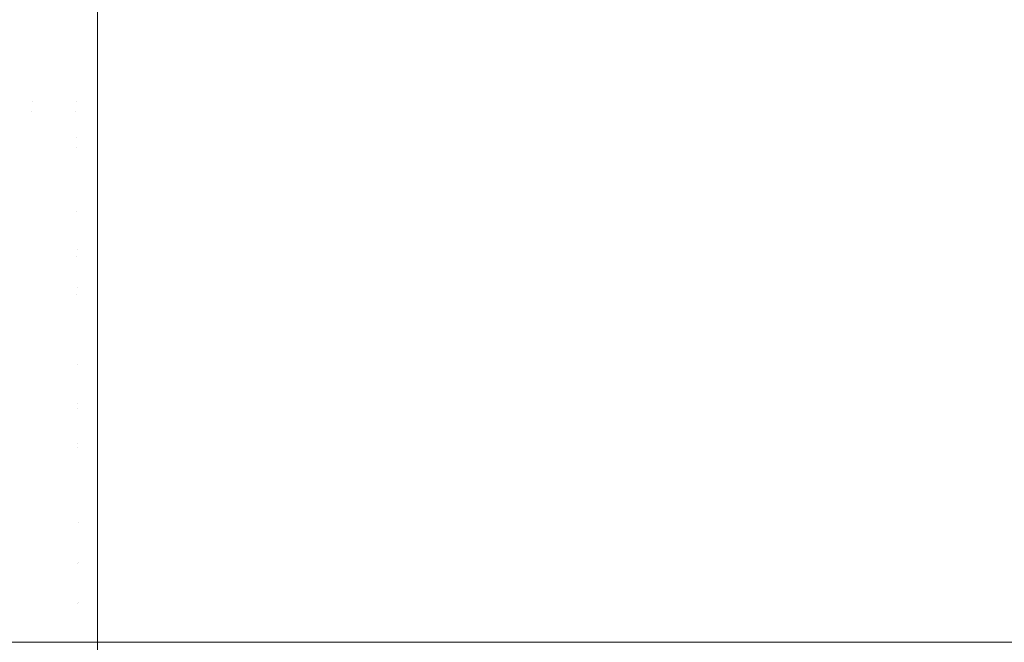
# Model space of a CAD drawing. Header units: centimetres. Extents: x -26.3 to 27.5, y 4.2 to 67.9.
# Tile 220 of 256: x -8.0929 to -8.0124, y 5.9002 to 5.9511. Entities that reach past the tile are written whole.
import ezdxf

# ---------------------------------------------------------------- set-up
doc = ezdxf.new("R2010")
doc.units = ezdxf.units.CM
doc.header["$LTSCALE"] = 2.54
doc.layers.add('Lucido design-1', color=7, linetype='Continuous')

# ---------------------------------------------------------------- blocks, each defined once
blk = doc.blocks.new('Gruppo-2-1')
at = {"color": 7, "linetype": 'Continuous', "lineweight": 9}
for points, invisible_edges in [([(9.213463, 5.953942, -1111.398503), (9.213463, 5.950212, -1111.400767), (-8.086537, 5.950212, -1111.400767), (-8.086537, 5.952039, -1111.399658)], 10), ([(9.213463, 5.953942, -1147.498503), (9.213463, 5.950212, -1147.500767), (-8.086537, 5.950212, -1147.500767), (-8.086537, 5.95301, -1147.499069)], 10), ([(-25.986537, 5.952741, -1111.029071), (-25.986537, 5.950202, -1111.027578), (27.113463, 5.950202, -1111.027578), (27.113463, 5.952741, -1111.029071)], 10), ([(-25.986537, 5.952741, -1147.129071), (-25.986537, 5.950202, -1147.127578), (27.113463, 5.950202, -1147.127578), (27.113463, 5.952741, -1147.129071)], 10), ([(-8.090172, 5.950212, -1147.500825), (-8.093803, 5.950212, -1147.501), (-8.093911, 5.953019, -1147.499321), (-8.090226, 5.953019, -1147.499143)], 15), ([(-8.086537, 5.950212, -1147.500767), (-8.090172, 5.950212, -1147.500825), (-8.090226, 5.953019, -1147.499143), (-8.086537, 5.95301, -1147.499069)], 7), ([(-8.09023, 5.949284, -1111.401356), (-8.093919, 5.949284, -1111.401538), (-8.094025, 5.952051, -1111.399923), (-8.090283, 5.952051, -1111.39974)], 15), ([(-8.090283, 5.952051, -1111.39974), (-8.086537, 5.952039, -1111.399658), (-8.086537, 5.950212, -1111.400767)], 9), ([(-8.086537, 5.950212, -1111.400767), (-8.09023, 5.949284, -1111.401356), (-8.090283, 5.952051, -1111.39974)], 11), ([(27.113463, 5.949078, -1111.026917), (27.113463, 5.950202, -1111.027578), (-25.986537, 5.950202, -1111.027578), (-25.986537, 5.949078, -1111.026917)], 10), ([(27.113463, 5.949078, -1147.126917), (27.113463, 5.950202, -1147.127578), (-25.986537, 5.950202, -1147.127578), (-25.986537, 5.949078, -1147.126917)], 10), ([(-8.090121, 5.947352, -1147.502414), (-8.093701, 5.947352, -1147.502586), (-8.093803, 5.950212, -1147.501), (-8.090172, 5.950212, -1147.500825)], 15), ([(-8.086537, 5.946465, -1111.402822), (-8.09018, 5.946466, -1111.402884), (-8.09023, 5.949284, -1111.401356), (-8.086537, 5.950212, -1111.400767)], 7), ([(-8.086537, 5.947343, -1147.50234), (-8.090121, 5.947352, -1147.502414), (-8.090172, 5.950212, -1147.500825), (-8.086537, 5.950212, -1147.500767)], 7), ([(-8.086537, 5.946387, -1111.402865), (-8.086537, 5.946465, -1111.402822), (9.213463, 5.950212, -1111.400767), (9.213463, 5.949275, -1111.40128)], 10), ([(-8.086537, 5.946465, -1111.402822), (-8.086537, 5.950212, -1111.400767), (9.213463, 5.950212, -1111.400767)], 10), ([(9.213463, 5.950212, -1147.500767), (9.213463, 5.949275, -1147.50128), (-8.086537, 5.946387, -1147.502865), (-8.086537, 5.947343, -1147.50234)], 10), ([(-8.086537, 5.947343, -1147.50234), (-8.086537, 5.950212, -1147.500767), (9.213463, 5.950212, -1147.500767)], 10), ([(-8.09018, 5.946466, -1111.402884), (-8.093819, 5.946466, -1111.403062), (-8.093919, 5.949284, -1111.401538), (-8.09023, 5.949284, -1111.401356)], 15), ([(9.213463, 5.949275, -1111.40128), (9.213463, 5.946387, -1111.402865), (-8.086537, 5.946387, -1111.402865)], 10), ([(9.213463, 5.949275, -1147.50128), (9.213463, 5.946387, -1147.502865), (-8.086537, 5.946387, -1147.502865)], 10), ([(-25.986537, 5.949078, -1111.026917), (-25.986537, 5.946378, -1111.025479), (27.113463, 5.946378, -1111.025479), (27.113463, 5.949078, -1111.026917)], 10), ([(-25.986537, 5.949078, -1147.126917), (-25.986537, 5.946378, -1147.125479), (27.113463, 5.946378, -1147.125479), (27.113463, 5.949078, -1147.126917)], 10), ([(-8.091826, 5.944441, -1147.503978), (-8.093605, 5.944441, -1147.504078), (-8.093701, 5.947352, -1147.502586), (-8.090121, 5.947352, -1147.502414)], 15), ([(-8.090121, 5.947352, -1147.502414), (-8.090073, 5.944441, -1147.503908), (-8.091826, 5.944441, -1147.503978)], 11), ([(-8.088292, 5.944441, -1147.503865), (-8.090073, 5.944441, -1147.503908), (-8.090121, 5.947352, -1147.502414), (-8.086537, 5.947343, -1147.50234)], 15), ([(-8.088292, 5.944441, -1147.503865), (-8.086537, 5.947343, -1147.50234), (-8.086537, 5.946387, -1147.502865)], 9), ([(27.113463, 5.945323, -1111.024917), (27.113463, 5.946378, -1111.025479), (-25.986537, 5.946378, -1111.025479), (-25.986537, 5.945323, -1111.024917)], 10), ([(27.113463, 5.945323, -1147.124917), (27.113463, 5.946378, -1147.125479), (-25.986537, 5.946378, -1147.125479), (-25.986537, 5.945323, -1147.124917)], 10), ([(-8.091916, 5.9436, -1111.404393), (-8.093725, 5.9436, -1111.404496), (-8.093819, 5.946466, -1111.403062), (-8.09018, 5.946466, -1111.402884)], 15), ([(-8.09018, 5.946466, -1111.402884), (-8.090133, 5.9436, -1111.40432), (-8.091916, 5.9436, -1111.404393)], 11), ([(-8.088321, 5.9436, -1111.404275), (-8.090133, 5.9436, -1111.40432), (-8.09018, 5.946466, -1111.402884), (-8.086537, 5.946465, -1111.402822)], 15), ([(-8.088321, 5.9436, -1111.404275), (-8.086537, 5.946465, -1111.402822), (-8.086537, 5.946387, -1111.402865)], 9), ([(-8.086537, 5.946387, -1111.402865), (-8.086537, 5.943592, -1111.404243), (-8.088321, 5.9436, -1111.404275)], 10), ([(-8.086537, 5.946387, -1147.502865), (-8.086537, 5.94443, -1147.50383), (-8.088292, 5.944441, -1147.503865)], 10), ([(-8.086537, 5.943592, -1111.404243), (-8.086537, 5.946387, -1111.402865), (9.213463, 5.946387, -1111.402865), (9.213463, 5.943592, -1111.404243)], 10), ([(-8.086537, 5.94443, -1147.50383), (-8.086537, 5.946387, -1147.502865), (9.213463, 5.946387, -1147.502865), (9.213463, 5.943592, -1147.504243)], 10), ([(-25.986537, 5.945323, -1111.024917), (-25.986537, 5.942466, -1111.023549), (27.113463, 5.942466, -1111.023549), (27.113463, 5.945323, -1111.024917)], 10), ([(-25.986537, 5.945323, -1147.124917), (-25.986537, 5.942466, -1147.123549), (27.113463, 5.942466, -1147.123549), (27.113463, 5.945323, -1147.124917)], 10), ([(-8.091759, 5.941483, -1147.505376), (-8.093516, 5.941483, -1147.505474), (-8.093605, 5.944441, -1147.504078), (-8.091826, 5.944441, -1147.503978)], 15), ([(-8.091826, 5.944441, -1147.503978), (-8.090073, 5.944441, -1147.503908), (-8.090028, 5.941483, -1147.505306), (-8.091759, 5.941483, -1147.505376)], 15), ([(-8.088269, 5.941483, -1147.505264), (-8.090028, 5.941483, -1147.505306), (-8.090073, 5.944441, -1147.503908), (-8.088292, 5.944441, -1147.503865)], 15), ([(-8.088292, 5.944441, -1147.503865), (-8.086537, 5.94443, -1147.50383), (-8.086537, 5.942474, -1147.504795)], 9), ([(-8.086537, 5.942474, -1147.504795), (-8.088269, 5.941483, -1147.505264), (-8.088292, 5.944441, -1147.503865)], 11), ([(9.213463, 5.943592, -1147.504243), (9.213463, 5.942474, -1147.504795), (-8.086537, 5.942474, -1147.504795), (-8.086537, 5.94443, -1147.50383)], 10), ([(-8.09185, 5.94069, -1111.405735), (-8.093637, 5.94069, -1111.405838), (-8.093725, 5.9436, -1111.404496), (-8.091916, 5.9436, -1111.404393)], 15), ([(-8.091916, 5.9436, -1111.404393), (-8.090133, 5.9436, -1111.40432), (-8.090089, 5.94069, -1111.405663), (-8.09185, 5.94069, -1111.405735)], 15), ([(-8.088299, 5.94069, -1111.40562), (-8.090089, 5.94069, -1111.405663), (-8.090133, 5.9436, -1111.40432), (-8.088321, 5.9436, -1111.404275)], 15), ([(-8.088299, 5.94069, -1111.40562), (-8.088321, 5.9436, -1111.404275), (-8.086537, 5.942474, -1111.404795)], 11), ([(-8.088321, 5.9436, -1111.404275), (-8.086537, 5.943592, -1111.404243), (-8.086537, 5.942474, -1111.404795)], 9), ([(9.213463, 5.943592, -1111.404243), (9.213463, 5.942474, -1111.404795), (-8.086537, 5.942474, -1111.404795), (-8.086537, 5.943592, -1111.404243)], 10), ([(27.113463, 5.94148, -1111.023077), (27.113463, 5.942466, -1111.023549), (-25.986537, 5.942466, -1111.023549), (-25.986537, 5.94148, -1111.023077)], 10), ([(27.113463, 5.94148, -1147.123077), (27.113463, 5.942466, -1147.123549), (-25.986537, 5.942466, -1147.123549), (-25.986537, 5.94148, -1147.123077)], 10), ([(-8.086537, 5.942474, -1111.404795), (-8.086537, 5.940681, -1111.405584), (-8.088299, 5.94069, -1111.40562)], 10), ([(-8.086537, 5.942474, -1147.504795), (-8.086537, 5.941476, -1147.505234), (-8.088269, 5.941483, -1147.505264)], 10), ([(-8.086537, 5.940681, -1111.405584), (-8.086537, 5.942474, -1111.404795), (9.213463, 5.942474, -1111.404795), (9.213463, 5.940681, -1111.405584)], 10), ([(-8.086537, 5.941476, -1147.505234), (-8.086537, 5.942474, -1147.504795), (9.213463, 5.942474, -1147.504795), (9.213463, 5.940681, -1147.505584)], 10), ([(-25.986537, 5.94148, -1111.023077), (-25.986537, 5.938474, -1111.021791), (27.113463, 5.938474, -1111.021791), (27.113463, 5.94148, -1111.023077)], 10), ([(-25.986537, 5.94148, -1147.123077), (-25.986537, 5.938474, -1147.121791), (27.113463, 5.938474, -1147.121791), (27.113463, 5.94148, -1147.123077)], 10), ([(-8.091697, 5.93848, -1147.506676), (-8.093432, 5.93848, -1147.506773), (-8.093516, 5.941483, -1147.505474), (-8.091759, 5.941483, -1147.505376)], 15), ([(-8.091759, 5.941483, -1147.505376), (-8.090028, 5.941483, -1147.505306), (-8.089987, 5.93848, -1147.506607), (-8.091697, 5.93848, -1147.506676)], 15), ([(-8.088249, 5.93848, -1147.506566), (-8.089987, 5.93848, -1147.506607), (-8.090028, 5.941483, -1147.505306), (-8.088269, 5.941483, -1147.505264)], 15), ([(-8.088269, 5.941483, -1147.505264), (-8.086537, 5.941476, -1147.505234), (-8.086537, 5.93848, -1147.506552), (-8.088249, 5.93848, -1147.506566)], 13), ([(9.213463, 5.940681, -1147.505584), (9.213463, 5.93848, -1147.506552), (-8.086537, 5.93848, -1147.506552), (-8.086537, 5.941476, -1147.505234)], 10), ([(-8.091789, 5.937739, -1111.406984), (-8.093556, 5.937739, -1111.407085), (-8.093637, 5.94069, -1111.405838), (-8.09185, 5.94069, -1111.405735)], 15), ([(-8.09185, 5.94069, -1111.405735), (-8.090089, 5.94069, -1111.405663), (-8.090048, 5.937739, -1111.406913), (-8.091789, 5.937739, -1111.406984)], 15), ([(-8.088279, 5.937739, -1111.40687), (-8.090048, 5.937739, -1111.406913), (-8.090089, 5.94069, -1111.405663), (-8.088299, 5.94069, -1111.40562)], 15), ([(-8.088299, 5.94069, -1111.40562), (-8.086537, 5.940681, -1111.405584), (-8.086537, 5.93848, -1111.406552)], 9), ([(-8.086537, 5.93848, -1111.406552), (-8.088279, 5.937739, -1111.40687), (-8.088299, 5.94069, -1111.40562)], 11), ([(9.213463, 5.940681, -1111.405584), (9.213463, 5.93848, -1111.406552), (-8.086537, 5.93848, -1111.406552), (-8.086537, 5.940681, -1111.405584)], 10), ([(27.113463, 5.937558, -1111.021399), (27.113463, 5.938474, -1111.021791), (-25.986537, 5.938474, -1111.021791), (-25.986537, 5.937558, -1111.021399)], 10), ([(27.113463, 5.937558, -1147.121399), (27.113463, 5.938474, -1147.121791), (-25.986537, 5.938474, -1147.121791), (-25.986537, 5.937558, -1147.121399)], 10), ([(-8.091639, 5.935437, -1147.507877), (-8.093355, 5.935437, -1147.507973), (-8.093432, 5.93848, -1147.506773), (-8.091697, 5.93848, -1147.506676)], 15), ([(-8.091697, 5.93848, -1147.506676), (-8.089987, 5.93848, -1147.506607), (-8.089948, 5.935437, -1147.507809), (-8.091639, 5.935437, -1147.507877)], 15), ([(-8.088229, 5.935437, -1147.507768), (-8.089948, 5.935437, -1147.507809), (-8.089987, 5.93848, -1147.506607), (-8.088249, 5.93848, -1147.506566)], 15), ([(-8.088279, 5.937739, -1111.40687), (-8.086537, 5.93848, -1111.406552), (-8.086537, 5.934746, -1111.408004), (-8.08826, 5.934749, -1111.408025)], 13), ([(-8.088229, 5.935437, -1147.507768), (-8.088249, 5.93848, -1147.506566), (-8.086537, 5.93848, -1147.506552)], 11), ([(-8.086537, 5.93848, -1147.506552), (-8.086537, 5.934414, -1147.508133), (-8.088229, 5.935437, -1147.507768)], 10), ([(-8.086537, 5.934414, -1111.408133), (-8.086537, 5.934746, -1111.408004), (9.213463, 5.93848, -1111.406552), (9.213463, 5.937734, -1111.406842)], 10), ([(-8.086537, 5.934746, -1111.408004), (-8.086537, 5.93848, -1111.406552), (9.213463, 5.93848, -1111.406552)], 10), ([(-8.086537, 5.934414, -1147.508133), (-8.086537, 5.93848, -1147.506552), (9.213463, 5.93848, -1147.506552), (9.213463, 5.937734, -1147.506842)], 10), ([(-25.986537, 5.937558, -1111.021399), (-25.986537, 5.934409, -1111.020209), (27.113463, 5.934409, -1111.020209), (27.113463, 5.937558, -1111.021399)], 10), ([(-25.986537, 5.937558, -1147.121399), (-25.986537, 5.934409, -1147.120209), (27.113463, 5.934409, -1147.120209), (27.113463, 5.937558, -1147.121399)], 10), ([(-8.091733, 5.934749, -1111.408138), (-8.09348, 5.934749, -1111.408238), (-8.093556, 5.937739, -1111.407085), (-8.091789, 5.937739, -1111.406984)], 15), ([(-8.091789, 5.937739, -1111.406984), (-8.090048, 5.937739, -1111.406913), (-8.090011, 5.934749, -1111.408068), (-8.091733, 5.934749, -1111.408138)], 15), ([(-8.08826, 5.934749, -1111.408025), (-8.090011, 5.934749, -1111.408068), (-8.090048, 5.937739, -1111.406913), (-8.088279, 5.937739, -1111.40687)], 15), ([(9.213463, 5.937734, -1111.406842), (9.213463, 5.934414, -1111.408133), (-8.086537, 5.934414, -1111.408133)], 10), ([(9.213463, 5.937734, -1147.506842), (9.213463, 5.934414, -1147.508133), (-8.086537, 5.934414, -1147.508133)], 10), ([(-8.091681, 5.931723, -1111.409195), (-8.093411, 5.931723, -1111.409295), (-8.09348, 5.934749, -1111.408238), (-8.091733, 5.934749, -1111.408138)], 15), ([(-8.091586, 5.932356, -1147.508978), (-8.093284, 5.932356, -1147.509073), (-8.093355, 5.935437, -1147.507973), (-8.091639, 5.935437, -1147.507877)], 15), ([(-8.091733, 5.934749, -1111.408138), (-8.090011, 5.934749, -1111.408068), (-8.089976, 5.931723, -1111.409126), (-8.091681, 5.931723, -1111.409195)], 15), ([(-8.091639, 5.935437, -1147.507877), (-8.089948, 5.935437, -1147.507809), (-8.089913, 5.932356, -1147.508911), (-8.091586, 5.932356, -1147.508978)], 15), ([(-8.088243, 5.931723, -1111.409083), (-8.089976, 5.931723, -1111.409126), (-8.090011, 5.934749, -1111.408068), (-8.08826, 5.934749, -1111.408025)], 15), ([(-8.088212, 5.932356, -1147.50887), (-8.089913, 5.932356, -1147.508911), (-8.089948, 5.935437, -1147.507809), (-8.088229, 5.935437, -1147.507768)], 15), ([(-8.08826, 5.934749, -1111.408025), (-8.086537, 5.934746, -1111.408004), (-8.086537, 5.934414, -1111.408133)], 9), ([(-8.088243, 5.931723, -1111.409083), (-8.08826, 5.934749, -1111.408025), (-8.086537, 5.934414, -1111.408133)], 11), ([(-8.088212, 5.932356, -1147.50887), (-8.088229, 5.935437, -1147.507768), (-8.086537, 5.934414, -1147.508133)], 11), ([(27.113463, 5.933562, -1111.019889), (27.113463, 5.934409, -1111.020209), (-25.986537, 5.934409, -1111.020209), (-25.986537, 5.933562, -1111.019889)], 10), ([(27.113463, 5.933562, -1147.119889), (27.113463, 5.934409, -1147.120209), (-25.986537, 5.934409, -1147.120209), (-25.986537, 5.933562, -1147.119889)], 10), ([(-8.086537, 5.934414, -1111.408133), (-8.086537, 5.930283, -1111.409536), (-8.088243, 5.931723, -1111.409083)], 10), ([(-8.086537, 5.934414, -1147.508133), (-8.086537, 5.932348, -1147.508834), (-8.088212, 5.932356, -1147.50887)], 10), ([(-8.086537, 5.930283, -1111.409536), (-8.086537, 5.934414, -1111.408133), (9.213463, 5.934414, -1111.408133), (9.213463, 5.931716, -1111.409049)], 10), ([(-8.086537, 5.932348, -1147.508834), (-8.086537, 5.934414, -1147.508133), (9.213463, 5.934414, -1147.508133), (9.213463, 5.931716, -1147.509049)], 10), ([(-25.986537, 5.933562, -1111.019889), (-25.986537, 5.930278, -1111.018806), (27.113463, 5.930278, -1111.018806), (27.113463, 5.933562, -1111.019889)], 10), ([(-25.986537, 5.933562, -1147.119889), (-25.986537, 5.930278, -1147.118806), (27.113463, 5.930278, -1147.118806), (27.113463, 5.933562, -1147.119889)], 10), ([(-8.091538, 5.92924, -1147.509978), (-8.09322, 5.92924, -1147.510072), (-8.093284, 5.932356, -1147.509073), (-8.091586, 5.932356, -1147.508978)], 15), ([(-8.091586, 5.932356, -1147.508978), (-8.089913, 5.932356, -1147.508911), (-8.089881, 5.92924, -1147.509912), (-8.091538, 5.92924, -1147.509978)], 15), ([(-8.088196, 5.92924, -1147.509871), (-8.089881, 5.92924, -1147.509912), (-8.089913, 5.932356, -1147.508911), (-8.088212, 5.932356, -1147.50887)], 15), ([(-8.088212, 5.932356, -1147.50887), (-8.086537, 5.932348, -1147.508834), (-8.086537, 5.930283, -1147.509536)], 9), ([(-8.086537, 5.930283, -1147.509536), (-8.088196, 5.92924, -1147.509871), (-8.088212, 5.932356, -1147.50887)], 11), ([(9.213463, 5.931716, -1147.509049), (9.213463, 5.930283, -1147.509536), (-8.086537, 5.930283, -1147.509536), (-8.086537, 5.932348, -1147.508834)], 10), ([(-8.091634, 5.928665, -1111.410156), (-8.093348, 5.928665, -1111.410254), (-8.093411, 5.931723, -1111.409295), (-8.091681, 5.931723, -1111.409195)], 15), ([(-8.091681, 5.931723, -1111.409195), (-8.089976, 5.931723, -1111.409126), (-8.089945, 5.928665, -1111.410087), (-8.091634, 5.928665, -1111.410156)], 15), ([(-8.088227, 5.928665, -1111.410044), (-8.089945, 5.928665, -1111.410087), (-8.089976, 5.931723, -1111.409126), (-8.088243, 5.931723, -1111.409083)], 15), ([(-8.088227, 5.928665, -1111.410044), (-8.088243, 5.931723, -1111.409083), (-8.086537, 5.930283, -1111.409536)], 11), ([(9.213463, 5.931716, -1111.409049), (9.213463, 5.930283, -1111.409536), (-8.086537, 5.930283, -1111.409536)], 10), ([(27.113463, 5.929499, -1111.018549), (27.113463, 5.930278, -1111.018806), (-25.986537, 5.930278, -1111.018806), (-25.986537, 5.929499, -1111.018549)], 10), ([(27.113463, 5.929499, -1147.118549), (27.113463, 5.930278, -1147.118806), (-25.986537, 5.930278, -1147.118806), (-25.986537, 5.929499, -1147.118549)], 10), ([(-8.086537, 5.930283, -1111.409536), (-8.086537, 5.928658, -1111.410009), (-8.088227, 5.928665, -1111.410044)], 10), ([(-8.086537, 5.930283, -1147.509536), (-8.086537, 5.929235, -1147.509841), (-8.088196, 5.92924, -1147.509871)], 10), ([(9.213463, 5.930283, -1111.409536), (9.213463, 5.926094, -1111.410757), (-8.086537, 5.926094, -1111.410757), (-8.086537, 5.928658, -1111.410009)], 10), ([(-8.086537, 5.928658, -1111.410009), (-8.086537, 5.930283, -1111.409536), (9.213463, 5.930283, -1111.409536)], 10), ([(9.213463, 5.930283, -1147.509536), (9.213463, 5.926094, -1147.510757), (-8.086537, 5.926094, -1147.510757), (-8.086537, 5.929235, -1147.509841)], 10), ([(-8.086537, 5.929235, -1147.509841), (-8.086537, 5.930283, -1147.509536), (9.213463, 5.930283, -1147.509536)], 10), ([(-25.986537, 5.929499, -1111.018549), (-25.986537, 5.92609, -1111.017584), (27.113463, 5.92609, -1111.017584), (27.113463, 5.929499, -1111.018549)], 10), ([(-25.986537, 5.929499, -1147.118549), (-25.986537, 5.92609, -1147.117584), (27.113463, 5.92609, -1147.117584), (27.113463, 5.929499, -1147.118549)], 10), ([(-8.091495, 5.926094, -1147.510875), (-8.093163, 5.926094, -1147.510969), (-8.09322, 5.92924, -1147.510072), (-8.091538, 5.92924, -1147.509978)], 15), ([(-8.091538, 5.92924, -1147.509978), (-8.089881, 5.92924, -1147.509912), (-8.089852, 5.926094, -1147.51081), (-8.091495, 5.926094, -1147.510875)], 15), ([(-8.088182, 5.926094, -1147.51077), (-8.089852, 5.926094, -1147.51081), (-8.089881, 5.92924, -1147.509912), (-8.088196, 5.92924, -1147.509871)], 15), ([(-8.088196, 5.92924, -1147.509871), (-8.086537, 5.929235, -1147.509841), (-8.086537, 5.926094, -1147.510757), (-8.088182, 5.926094, -1147.51077)], 13), ([(-8.091591, 5.925577, -1111.411017), (-8.093292, 5.925577, -1111.411115), (-8.093348, 5.928665, -1111.410254), (-8.091634, 5.928665, -1111.410156)], 15), ([(-8.091634, 5.928665, -1111.410156), (-8.089945, 5.928665, -1111.410087), (-8.089916, 5.925577, -1111.410949), (-8.091591, 5.925577, -1111.411017)], 15), ([(-8.088213, 5.925577, -1111.410907), (-8.089916, 5.925577, -1111.410949), (-8.089945, 5.928665, -1111.410087), (-8.088227, 5.928665, -1111.410044)], 15), ([(-8.088227, 5.928665, -1111.410044), (-8.086537, 5.928658, -1111.410009), (-8.086537, 5.926094, -1111.410757)], 9), ([(-8.086537, 5.926094, -1111.410757), (-8.088213, 5.925577, -1111.410907), (-8.088227, 5.928665, -1111.410044)], 11), ([(27.113463, 5.925376, -1111.017382), (27.113463, 5.92609, -1111.017584), (-25.986537, 5.92609, -1111.017584), (-25.986537, 5.925376, -1111.017382)], 10), ([(27.113463, 5.925376, -1147.117382), (27.113463, 5.92609, -1147.117584), (-25.986537, 5.92609, -1147.117584), (-25.986537, 5.925376, -1147.117382)], 10), ([(-8.091457, 5.92292, -1147.51167), (-8.093112, 5.92292, -1147.511763), (-8.093163, 5.926094, -1147.510969), (-8.091495, 5.926094, -1147.510875)], 15), ([(-8.091495, 5.926094, -1147.510875), (-8.089852, 5.926094, -1147.51081), (-8.089826, 5.92292, -1147.511604), (-8.091457, 5.92292, -1147.51167)], 15), ([(-8.088169, 5.92292, -1147.511565), (-8.089826, 5.92292, -1147.511604), (-8.089852, 5.926094, -1147.51081), (-8.088182, 5.926094, -1147.51077)], 15), ([(-8.088213, 5.925577, -1111.410907), (-8.086537, 5.926094, -1111.410757), (-8.086537, 5.922461, -1111.411645), (-8.088201, 5.922464, -1111.41167)], 13), ([(-8.088169, 5.92292, -1147.511565), (-8.088182, 5.926094, -1147.51077), (-8.086537, 5.926094, -1147.510757)], 11), ([(-8.086537, 5.926094, -1147.510757), (-8.086537, 5.921856, -1147.511794), (-8.088169, 5.92292, -1147.511565)], 10), ([(-8.086537, 5.922461, -1111.411645), (9.213463, 5.926094, -1111.410757), (9.213463, 5.925575, -1111.410884)], 9), ([(-8.086537, 5.922461, -1111.411645), (-8.086537, 5.926094, -1111.410757), (9.213463, 5.926094, -1111.410757)], 10), ([(-8.086537, 5.926094, -1147.510757), (9.213463, 5.926094, -1147.510757), (9.213463, 5.925575, -1147.510884)], 9), ([(9.213463, 5.925575, -1147.510884), (9.213463, 5.921856, -1147.511794), (-8.086537, 5.921856, -1147.511794), (-8.086537, 5.926094, -1147.510757)], 10), ([(-25.986537, 5.925376, -1111.017382), (-25.986537, 5.921853, -1111.016546), (27.113463, 5.921853, -1111.016546), (27.113463, 5.925376, -1111.017382)], 10), ([(-25.986537, 5.925376, -1147.117382), (-25.986537, 5.921853, -1147.116546), (27.113463, 5.921853, -1147.116546), (27.113463, 5.925376, -1147.117382)], 10), ([(-8.091554, 5.922464, -1111.41178), (-8.093242, 5.922464, -1111.411876), (-8.093292, 5.925577, -1111.411115), (-8.091591, 5.925577, -1111.411017)], 15), ([(-8.091591, 5.925577, -1111.411017), (-8.089916, 5.925577, -1111.410949), (-8.089891, 5.922464, -1111.411712), (-8.091554, 5.922464, -1111.41178)], 15), ([(-8.088201, 5.922464, -1111.41167), (-8.089891, 5.922464, -1111.411712), (-8.089916, 5.925577, -1111.410949), (-8.088213, 5.925577, -1111.410907)], 15), ([(9.213463, 5.925575, -1111.410884), (9.213463, 5.921856, -1111.411794), (-8.086537, 5.921856, -1111.411794), (-8.086537, 5.922461, -1111.411645)], 10), ([(-8.091424, 5.919721, -1147.51236), (-8.093068, 5.919721, -1147.512452), (-8.093112, 5.92292, -1147.511763), (-8.091457, 5.92292, -1147.51167)], 15), ([(-8.091457, 5.92292, -1147.51167), (-8.089826, 5.92292, -1147.511604), (-8.089804, 5.919721, -1147.512295), (-8.091424, 5.919721, -1147.51236)], 15), ([(-8.088158, 5.919721, -1147.512255), (-8.089804, 5.919721, -1147.512295), (-8.089826, 5.92292, -1147.511604), (-8.088169, 5.92292, -1147.511565)], 15), ([(-8.088158, 5.919721, -1147.512255), (-8.088169, 5.92292, -1147.511565), (-8.086537, 5.921856, -1147.511794)], 11), ([(27.113463, 5.921201, -1111.016391), (27.113463, 5.921853, -1111.016546), (-25.986537, 5.921853, -1111.016546), (-25.986537, 5.921201, -1111.016391)], 10), ([(27.113463, 5.921201, -1147.116391), (27.113463, 5.921853, -1147.116546), (-25.986537, 5.921853, -1147.116546), (-25.986537, 5.921201, -1147.116391)], 10), ([(-8.091522, 5.919328, -1111.412442), (-8.093198, 5.919328, -1111.412538), (-8.093242, 5.922464, -1111.411876), (-8.091554, 5.922464, -1111.41178)], 15), ([(-8.091554, 5.922464, -1111.41178), (-8.089891, 5.922464, -1111.411712), (-8.08987, 5.919328, -1111.412374), (-8.091522, 5.919328, -1111.412442)], 15), ([(-8.08819, 5.919328, -1111.412333), (-8.08987, 5.919328, -1111.412374), (-8.089891, 5.922464, -1111.411712), (-8.088201, 5.922464, -1111.41167)], 15), ([(-8.088201, 5.922464, -1111.41167), (-8.086537, 5.922461, -1111.411645), (-8.086537, 5.921856, -1111.411794)], 9), ([(-8.08819, 5.919328, -1111.412333), (-8.088201, 5.922464, -1111.41167), (-8.086537, 5.921856, -1111.411794)], 11), ([(-8.086537, 5.921856, -1111.411794), (-8.086537, 5.917577, -1111.412645), (-8.08819, 5.919328, -1111.412333)], 10), ([(-8.086537, 5.921856, -1147.511794), (-8.086537, 5.919716, -1147.512219), (-8.088158, 5.919721, -1147.512255)], 10), ([(-8.086537, 5.917577, -1111.412645), (-8.086537, 5.921856, -1111.411794), (9.213463, 5.921856, -1111.411794), (9.213463, 5.919323, -1111.412297)], 10), ([(-8.086537, 5.919716, -1147.512219), (-8.086537, 5.921856, -1147.511794), (9.213463, 5.921856, -1147.511794), (9.213463, 5.919323, -1147.512297)], 10), ([(-25.986537, 5.921201, -1111.016391), (-25.986537, 5.917575, -1111.015694), (27.113463, 5.917575, -1111.015694), (27.113463, 5.921201, -1111.016391)], 10), ([(-25.986537, 5.921201, -1147.116391), (-25.986537, 5.917575, -1147.115694), (27.113463, 5.917575, -1147.115694), (27.113463, 5.921201, -1147.116391)], 10), ([(-8.091396, 5.916502, -1147.512945), (-8.09303, 5.916502, -1147.513037), (-8.093068, 5.919721, -1147.512452), (-8.091424, 5.919721, -1147.51236)], 15), ([(-8.091424, 5.919721, -1147.51236), (-8.089804, 5.919721, -1147.512295), (-8.089785, 5.916502, -1147.51288), (-8.091396, 5.916502, -1147.512945)], 15), ([(-8.088149, 5.916502, -1147.512841), (-8.089785, 5.916502, -1147.51288), (-8.089804, 5.919721, -1147.512295), (-8.088158, 5.919721, -1147.512255)], 15), ([(-8.088158, 5.919721, -1147.512255), (-8.086537, 5.919716, -1147.512219), (-8.086537, 5.917577, -1147.512645)], 9), ([(-8.086537, 5.917577, -1147.512645), (-8.088149, 5.916502, -1147.512841), (-8.088158, 5.919721, -1147.512255)], 11), ([(9.213463, 5.919323, -1147.512297), (9.213463, 5.917577, -1147.512645), (-8.086537, 5.917577, -1147.512645), (-8.086537, 5.919716, -1147.512219)], 10), ([(-8.091494, 5.916172, -1111.413004), (-8.093162, 5.916172, -1111.413099), (-8.093198, 5.919328, -1111.412538), (-8.091522, 5.919328, -1111.412442)], 15), ([(-8.091522, 5.919328, -1111.412442), (-8.08987, 5.919328, -1111.412374), (-8.089851, 5.916172, -1111.412936), (-8.091494, 5.916172, -1111.413004)], 15), ([(-8.088181, 5.916172, -1111.412896), (-8.089851, 5.916172, -1111.412936), (-8.08987, 5.919328, -1111.412374), (-8.08819, 5.919328, -1111.412333)], 15), ([(-8.088181, 5.916172, -1111.412896), (-8.08819, 5.919328, -1111.412333), (-8.086537, 5.917577, -1111.412645)], 11), ([(9.213463, 5.919323, -1111.412297), (9.213463, 5.917577, -1111.412645), (-8.086537, 5.917577, -1111.412645)], 10), ([(27.113463, 5.91698, -1111.01558), (27.113463, 5.917575, -1111.015694), (-25.986537, 5.917575, -1111.015694), (-25.986537, 5.91698, -1111.01558)], 10), ([(27.113463, 5.91698, -1147.11558), (27.113463, 5.917575, -1147.115694), (-25.986537, 5.917575, -1147.115694), (-25.986537, 5.91698, -1147.11558)], 10), ([(-25.986537, 5.91698, -1111.01558), (-25.986537, 5.913263, -1111.01503), (27.113463, 5.913263, -1111.01503), (27.113463, 5.91698, -1111.01558)], 10), ([(-25.986537, 5.91698, -1147.11558), (-25.986537, 5.913263, -1147.11503), (27.113463, 5.913263, -1147.11503), (27.113463, 5.91698, -1147.11558)], 10), ([(-8.086537, 5.917577, -1111.412645), (-8.086537, 5.916169, -1111.412861), (-8.088181, 5.916172, -1111.412896)], 10), ([(-8.086537, 5.917577, -1147.512645), (-8.086537, 5.916499, -1147.512811), (-8.088149, 5.916502, -1147.512841)], 10), ([(9.213463, 5.917577, -1111.412645), (9.213463, 5.913265, -1111.413308), (-8.086537, 5.913265, -1111.413308), (-8.086537, 5.916169, -1111.412861)], 10), ([(-8.086537, 5.916169, -1111.412861), (-8.086537, 5.917577, -1111.412645), (9.213463, 5.917577, -1111.412645)], 10), ([(9.213463, 5.917577, -1147.512645), (9.213463, 5.913265, -1147.513308), (-8.086537, 5.913265, -1147.513308), (-8.086537, 5.916499, -1147.512811)], 10), ([(-8.086537, 5.916499, -1147.512811), (-8.086537, 5.917577, -1147.512645), (9.213463, 5.917577, -1147.512645)], 10), ([(-8.091472, 5.913, -1111.413464), (-8.093131, 5.913, -1111.413559), (-8.093162, 5.916172, -1111.413099), (-8.091494, 5.916172, -1111.413004)], 15), ([(-8.091373, 5.913265, -1147.513424), (-8.092999, 5.913265, -1147.513516), (-8.09303, 5.916502, -1147.513037), (-8.091396, 5.916502, -1147.512945)], 15), ([(-8.091494, 5.916172, -1111.413004), (-8.089851, 5.916172, -1111.412936), (-8.089836, 5.913, -1111.413397), (-8.091472, 5.913, -1111.413464)], 15), ([(-8.091396, 5.916502, -1147.512945), (-8.089785, 5.916502, -1147.51288), (-8.08977, 5.913265, -1147.51336), (-8.091373, 5.913265, -1147.513424)], 15), ([(-8.088174, 5.913, -1111.413356), (-8.089836, 5.913, -1111.413397), (-8.089851, 5.916172, -1111.412936), (-8.088181, 5.916172, -1111.412896)], 15), ([(-8.088141, 5.913265, -1147.513321), (-8.08977, 5.913265, -1147.51336), (-8.089785, 5.916502, -1147.51288), (-8.088149, 5.916502, -1147.512841)], 15), ([(-8.088181, 5.916172, -1111.412896), (-8.086537, 5.916169, -1111.412861), (-8.086537, 5.913265, -1111.413308)], 9), ([(-8.086537, 5.913265, -1111.413308), (-8.088174, 5.913, -1111.413356), (-8.088181, 5.916172, -1111.412896)], 11), ([(-8.088149, 5.916502, -1147.512841), (-8.086537, 5.916499, -1147.512811), (-8.086537, 5.913265, -1147.513308), (-8.088141, 5.913265, -1147.513321)], 13), ([(27.113463, 5.912721, -1111.014949), (27.113463, 5.913263, -1111.01503), (-25.986537, 5.913263, -1111.01503), (-25.986537, 5.912721, -1111.014949)], 10), ([(27.113463, 5.912721, -1147.114949), (27.113463, 5.913263, -1147.11503), (-25.986537, 5.913263, -1147.11503), (-25.986537, 5.912721, -1147.114949)], 10), ([(-8.091454, 5.909814, -1111.413822), (-8.093108, 5.909814, -1111.413917), (-8.093131, 5.913, -1111.413559), (-8.091472, 5.913, -1111.413464)], 15), ([(-8.091355, 5.910014, -1147.513798), (-8.092975, 5.910014, -1147.513889), (-8.092999, 5.913265, -1147.513516), (-8.091373, 5.913265, -1147.513424)], 15), ([(-8.091472, 5.913, -1111.413464), (-8.089836, 5.913, -1111.413397), (-8.089824, 5.909814, -1111.413756), (-8.091454, 5.909814, -1111.413822)], 15), ([(-8.091373, 5.913265, -1147.513424), (-8.08977, 5.913265, -1147.51336), (-8.089758, 5.910014, -1147.513734), (-8.091355, 5.910014, -1147.513798)], 15), ([(-8.088168, 5.909814, -1111.413715), (-8.089824, 5.909814, -1111.413756), (-8.089836, 5.913, -1111.413397), (-8.088174, 5.913, -1111.413356)], 15), ([(-8.088135, 5.910014, -1147.513695), (-8.089758, 5.910014, -1147.513734), (-8.08977, 5.913265, -1147.51336), (-8.088141, 5.913265, -1147.513321)], 15), ([(-8.088174, 5.913, -1111.413356), (-8.086537, 5.913265, -1111.413308), (-8.086537, 5.909813, -1111.413687), (-8.088168, 5.909814, -1111.413715)], 13), ([(-8.088135, 5.910014, -1147.513695), (-8.088141, 5.913265, -1147.513321), (-8.086537, 5.913265, -1147.513308)], 11), ([(-8.086537, 5.913265, -1147.513308), (-8.086537, 5.908928, -1147.513783), (-8.088135, 5.910014, -1147.513695)], 10), ([(-8.086537, 5.909813, -1111.413687), (9.213463, 5.913265, -1111.413308), (9.213463, 5.912999, -1111.413338)], 9), ([(-8.086537, 5.909813, -1111.413687), (-8.086537, 5.913265, -1111.413308), (9.213463, 5.913265, -1111.413308)], 10), ([(-8.086537, 5.913265, -1147.513308), (9.213463, 5.913265, -1147.513308), (9.213463, 5.912999, -1147.513338)], 9), ([(9.213463, 5.912999, -1147.513338), (9.213463, 5.908928, -1147.513783), (-8.086537, 5.908928, -1147.513783), (-8.086537, 5.913265, -1147.513308)], 10), ([(9.213463, 5.912999, -1111.413338), (9.213463, 5.908928, -1111.413783), (-8.086537, 5.908928, -1111.413783), (-8.086537, 5.909813, -1111.413687)], 10), ([(-25.986537, 5.912721, -1111.014949), (-25.986537, 5.908927, -1111.014554), (27.113463, 5.908927, -1111.014554), (27.113463, 5.912721, -1111.014949)], 10), ([(-25.986537, 5.912721, -1147.114949), (-25.986537, 5.908927, -1147.114554), (27.113463, 5.908927, -1147.114554), (27.113463, 5.912721, -1147.114949)], 10), ([(-8.091441, 5.906619, -1111.414079), (-8.093091, 5.906619, -1111.414173), (-8.093108, 5.909814, -1111.413917), (-8.091454, 5.909814, -1111.413822)], 15), ([(-8.091342, 5.906752, -1147.514065), (-8.092958, 5.906752, -1147.514156), (-8.092975, 5.910014, -1147.513889), (-8.091355, 5.910014, -1147.513798)], 15), ([(-8.091454, 5.909814, -1111.413822), (-8.089824, 5.909814, -1111.413756), (-8.089816, 5.906619, -1111.414012), (-8.091441, 5.906619, -1111.414079)], 15), ([(-8.091355, 5.910014, -1147.513798), (-8.089758, 5.910014, -1147.513734), (-8.089749, 5.906752, -1147.514001), (-8.091342, 5.906752, -1147.514065)], 15), ([(-8.088164, 5.906619, -1111.413972), (-8.089816, 5.906619, -1111.414012), (-8.089824, 5.909814, -1111.413756), (-8.088168, 5.909814, -1111.413715)], 15), ([(-8.088131, 5.906752, -1147.513963), (-8.089749, 5.906752, -1147.514001), (-8.089758, 5.910014, -1147.513734), (-8.088135, 5.910014, -1147.513695)], 15), ([(-8.088168, 5.909814, -1111.413715), (-8.086537, 5.909813, -1111.413687), (-8.086537, 5.908928, -1111.413783)], 9), ([(-8.088164, 5.906619, -1111.413972), (-8.088168, 5.909814, -1111.413715), (-8.086537, 5.908928, -1111.413783)], 11), ([(-8.088131, 5.906752, -1147.513963), (-8.088135, 5.910014, -1147.513695), (-8.086537, 5.908928, -1147.513783)], 11), ([(27.113463, 5.908431, -1111.014502), (27.113463, 5.908927, -1111.014554), (-25.986537, 5.908927, -1111.014554), (-25.986537, 5.908431, -1111.014502)], 10), ([(27.113463, 5.908431, -1147.114502), (27.113463, 5.908927, -1147.114554), (-25.986537, 5.908927, -1147.114554), (-25.986537, 5.908431, -1147.114502)], 10), ([(-8.086537, 5.908928, -1111.413783), (-8.086537, 5.904574, -1111.414069), (-8.088164, 5.906619, -1111.413972)], 10), ([(-8.086537, 5.908928, -1147.513783), (-8.086537, 5.906751, -1147.513926), (-8.088131, 5.906752, -1147.513963)], 10), ([(-8.086537, 5.904574, -1111.414069), (-8.086537, 5.908928, -1111.413783), (9.213463, 5.908928, -1111.413783), (9.213463, 5.906617, -1111.413935)], 10), ([(-8.086537, 5.906751, -1147.513926), (-8.086537, 5.908928, -1147.513783), (9.213463, 5.908928, -1147.513783), (9.213463, 5.906617, -1147.513935)], 10), ([(-25.986537, 5.908431, -1111.014502), (-25.986537, 5.904573, -1111.014268), (27.113463, 5.904573, -1111.014268), (27.113463, 5.908431, -1111.014502)], 10), ([(-25.986537, 5.908431, -1147.114502), (-25.986537, 5.904573, -1147.114268), (27.113463, 5.904573, -1147.114268), (27.113463, 5.908431, -1147.114502)], 10), ([(-8.091434, 5.903417, -1111.414233), (-8.093081, 5.903417, -1111.414327), (-8.093091, 5.906619, -1111.414173), (-8.091441, 5.906619, -1111.414079)], 15), ([(-8.091334, 5.903484, -1147.514226), (-8.092948, 5.903484, -1147.514316), (-8.092958, 5.906752, -1147.514156), (-8.091342, 5.906752, -1147.514065)], 15), ([(-8.091441, 5.906619, -1111.414079), (-8.089816, 5.906619, -1111.414012), (-8.089811, 5.903417, -1111.414166), (-8.091434, 5.903417, -1111.414233)], 15), ([(-8.091342, 5.906752, -1147.514065), (-8.089749, 5.906752, -1147.514001), (-8.089744, 5.903484, -1147.514162), (-8.091334, 5.903484, -1147.514226)], 15), ([(-8.088161, 5.903417, -1111.414126), (-8.089811, 5.903417, -1111.414166), (-8.089816, 5.906619, -1111.414012), (-8.088164, 5.906619, -1111.413972)], 15), ([(-8.088128, 5.903484, -1147.514123), (-8.089744, 5.903484, -1147.514162), (-8.089749, 5.906752, -1147.514001), (-8.088131, 5.906752, -1147.513963)], 15), ([(-8.088161, 5.903417, -1111.414126), (-8.088164, 5.906619, -1111.413972), (-8.086537, 5.904574, -1111.414069)], 11), ([(-8.088131, 5.906752, -1147.513963), (-8.086537, 5.906751, -1147.513926), (-8.086537, 5.904574, -1147.514069)], 9), ([(-8.086537, 5.904574, -1147.514069), (-8.088128, 5.903484, -1147.514123), (-8.088131, 5.906752, -1147.513963)], 11), ([(9.213463, 5.906617, -1147.513935), (9.213463, 5.904574, -1147.514069), (-8.086537, 5.904574, -1147.514069), (-8.086537, 5.906751, -1147.513926)], 10), ([(9.213463, 5.906617, -1111.413935), (9.213463, 5.904574, -1111.414069), (-8.086537, 5.904574, -1111.414069)], 10), ([(27.113463, 5.904128, -1111.014241), (27.113463, 5.904573, -1111.014268), (-25.986537, 5.904573, -1111.014268), (-25.986537, 5.904128, -1111.014241)], 10), ([(27.113463, 5.904128, -1147.114241), (27.113463, 5.904573, -1147.114268), (-25.986537, 5.904573, -1147.114268), (-25.986537, 5.904128, -1147.114241)], 10), ([(-25.986537, 5.904128, -1111.014241), (-25.986537, 5.900212, -1111.014164), (27.113463, 5.900212, -1111.014164), (27.113463, 5.904128, -1111.014241)], 8), ([(-25.986537, 5.904128, -1147.114241), (-25.986537, 5.900212, -1147.114164), (27.113463, 5.900212, -1147.114164), (27.113463, 5.904128, -1147.114241)], 8), ([(-8.086537, 5.904574, -1111.414069), (-8.086537, 5.903417, -1111.414094), (-8.088161, 5.903417, -1111.414126)], 10), ([(-8.086537, 5.904574, -1147.514069), (-8.086537, 5.903484, -1147.514093), (-8.088128, 5.903484, -1147.514123)], 10), ([(-8.086537, 5.903417, -1111.414094), (-8.086537, 5.904574, -1111.414069), (9.213463, 5.904574, -1111.414069), (9.213463, 5.903417, -1111.414094)], 10), ([(-8.086537, 5.903484, -1147.514093), (-8.086537, 5.904574, -1147.514069), (9.213463, 5.904574, -1147.514069), (9.213463, 5.903417, -1147.514094)], 10), ([(-8.090453, 5.900212, -1111.414241), (-8.093076, 5.900212, -1111.4144), (-8.093081, 5.903417, -1111.414327), (-8.091434, 5.903417, -1111.414233)], 14), ([(-8.090453, 5.900212, -1147.514241), (-8.092943, 5.900212, -1147.514392), (-8.092948, 5.903484, -1147.514316), (-8.091334, 5.903484, -1147.514226)], 14), ([(-8.091434, 5.903417, -1111.414233), (-8.089811, 5.903417, -1111.414166), (-8.090453, 5.900212, -1111.414241)], 11), ([(-8.091334, 5.903484, -1147.514226), (-8.089744, 5.903484, -1147.514162), (-8.090453, 5.900212, -1147.514241)], 11), ([(-8.088127, 5.900212, -1147.514195), (-8.090453, 5.900212, -1147.514241), (-8.089744, 5.903484, -1147.514162), (-8.088128, 5.903484, -1147.514123)], 14), ([(-8.08816, 5.900212, -1111.414196), (-8.090453, 5.900212, -1111.414241), (-8.089811, 5.903417, -1111.414166), (-8.088161, 5.903417, -1111.414126)], 14), ([(-8.088161, 5.903417, -1111.414126), (-8.086537, 5.903417, -1111.414094), (-8.086537, 5.900212, -1111.414164), (-8.08816, 5.900212, -1111.414196)], 9), ([(-8.088128, 5.903484, -1147.514123), (-8.086537, 5.903484, -1147.514093), (-8.086537, 5.900212, -1147.514164), (-8.088127, 5.900212, -1147.514195)], 9), ([(9.213463, 5.903417, -1147.514094), (9.213463, 5.900212, -1147.514164), (-8.086537, 5.900212, -1147.514164), (-8.086537, 5.903484, -1147.514093)], 8), ([(9.213463, 5.903417, -1111.414094), (9.213463, 5.900212, -1111.414164), (-8.086537, 5.900212, -1111.414164), (-8.086537, 5.903417, -1111.414094)], 8), ([(-8.093076, 5.900212, -1111.4144), (-8.090453, 5.900212, -1111.414241), (-8.090453, 4.700212, -1111.414241), (-8.094663, 4.700212, -1111.414495)], 10), ([(-8.092943, 5.900212, -1147.514392), (-8.090453, 5.900212, -1147.514241), (-8.090453, 4.700212, -1147.514241), (-8.094663, 4.700212, -1147.514495)], 10), ([(-8.086537, 4.700212, -1111.414164), (-8.090453, 4.700212, -1111.414241), (-8.090453, 5.900212, -1111.414241), (-8.08816, 5.900212, -1111.414196)], 10), ([(-8.086537, 4.700212, -1147.514164), (-8.090453, 4.700212, -1147.514241), (-8.090453, 5.900212, -1147.514241), (-8.088127, 5.900212, -1147.514195)], 10), ([(-8.08816, 5.900212, -1111.414196), (-8.086537, 5.900212, -1111.414164), (-8.086537, 4.700212, -1111.414164)], 8), ([(-8.088127, 5.900212, -1147.514195), (-8.086537, 5.900212, -1147.514164), (-8.086537, 4.700212, -1147.514164)], 8)]:
    blk.add_3dface(points, dxfattribs=dict(at, invisible_edges=invisible_edges))
blk = doc.blocks.new('Gruppo-3-1')
at = {"color": 7}
blk.add_blockref('Gruppo-2-1', (0, 0), dxfattribs=at)

msp = doc.modelspace()

# ---------------------------------------------------------------- block references
at = {"layer": 'Lucido design-1', "color": 7}
msp.add_blockref('Gruppo-3-1', (0, 0), dxfattribs=at)

doc.saveas('drawing.dxf')
